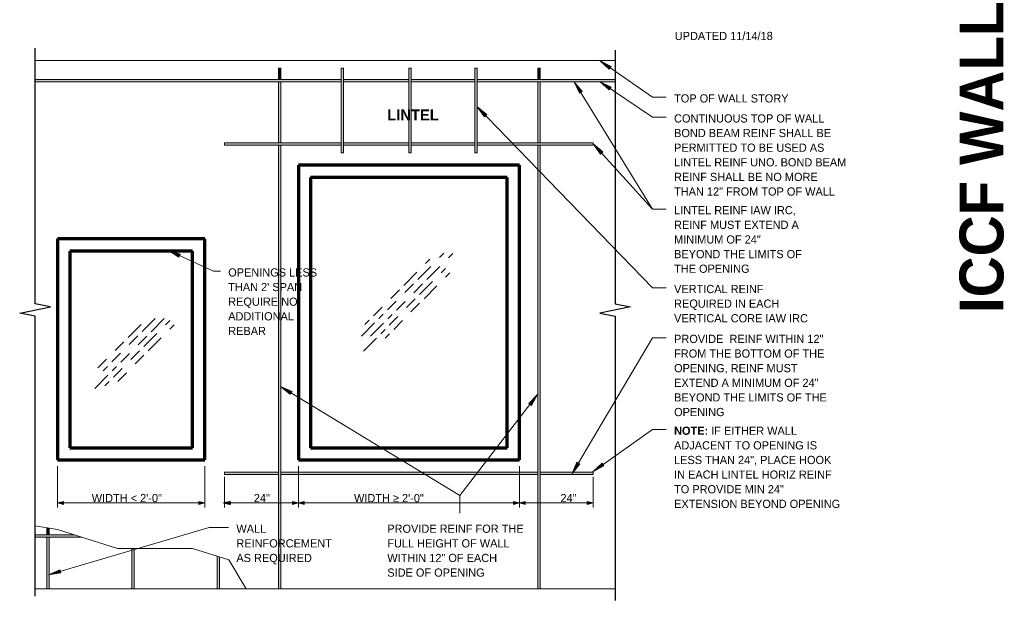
# Model space of a CAD drawing. Header units: inches. Extents: x 0 to 1357, y -35 to 287.
# Tile 11 of 13: x 978 to 1138, y 45 to 139. Entities that reach past the tile are written whole.
import ezdxf

# ---------------------------------------------------------------- set-up
doc = ezdxf.new("R2010")
doc.units = ezdxf.units.IN
doc.header["$MEASUREMENT"] = 0
for name, color, linetype, lineweight in [('A-ANNO-TEXT', 2, 'Continuous', 9), ('A-DETL-GENF', 3, 'Continuous', 9), ('A-DETL-HLIN', 3, 'Continuous', 70), ('A-DETL-LLIN', 3, 'Continuous', 9)]:
    doc.layers.add(name, color=color, linetype=linetype, lineweight=lineweight)

# ---------------------------------------------------------------- blocks, each defined once
blk = doc.blocks.new('Reinf Bar Eleva_N_ TYPICAL0')
at = {"layer": 'A-DETL-GENF'}
blk.add_hatch(color=256, dxfattribs=at).paths.add_polyline_path([(0, 0), (0, -0.38), (5.18, -0.38), (5.3, 0)], flags=0)
for p, q in [((5.3, 0), (0, 0)), ((0, 0), (0, -0.38)), ((0, -0.38), (5.18, -0.38))]:
    blk.add_line(p, q, dxfattribs=at)
blk = doc.blocks.new('Reinf Bar Eleva_N_ TYPICAL1')
at = {"layer": 'A-DETL-GENF'}
blk.add_hatch(color=256, dxfattribs=at).paths.add_polyline_path([(0, 0), (0, -0.38), (6.55, -0.38), (6.55, 0)], flags=0)
for p, q in [((6.55, 0), (0, 0)), ((0, 0), (0, -0.38)), ((0, -0.38), (6.55, -0.38))]:
    blk.add_line(p, q, dxfattribs=at)
blk = doc.blocks.new('Reinf Bar Eleva_N_ TYPICAL2')
at = {"layer": 'A-DETL-GENF'}
for points in [[(0, 0), (0, -0.38), (8.38, -0.38), (8.38, 0)], [(8.75, 0), (8.75, -0.38), (9.86, -0.38), (9.93, 0)]]:
    blk.add_hatch(color=256, dxfattribs=at).paths.add_polyline_path(points, flags=0)
for p, q in [((8.38, 0), (0, 0)), ((0, 0), (0, -0.38)), ((0, -0.38), (8.38, -0.38)), ((9.93, 0), (8.75, 0)), ((8.75, -0.38), (9.86, -0.38))]:
    blk.add_line(p, q, dxfattribs=at)
blk = doc.blocks.new('Reinf Bar Eleva_N_ TYPICAL3')
at = {"layer": 'A-DETL-GENF'}
blk.add_hatch(color=256, dxfattribs=at).paths.add_polyline_path([(10.12, -0.38), (8.92, 0), (2.5, 0), (2.5, -0.38)], flags=0)
for p, q in [((8.92, 0), (2.5, 0)), ((2.5, -0.38), (10.12, -0.38))]:
    blk.add_line(p, q, dxfattribs=at)
blk = doc.blocks.new('Reinf Bar Eleva_N_ TYPICAL4')
at = {"layer": 'A-DETL-GENF'}
for points in [[(0, 0), (0, -0.38), (8.76, -0.38), (8.76, 0)], [(9.14, 0), (9.14, -0.38), (51, -0.38), (51, 0)], [(60, -0.38), (60, 0), (51.37, 0), (51.37, -0.38)]]:
    blk.add_hatch(color=256, dxfattribs=at).paths.add_polyline_path(points, flags=0)
for p, q in [((8.76, 0), (0, 0)), ((0, 0), (0, -0.38)), ((0, -0.38), (8.76, -0.38)), ((51, 0), (9.14, 0)), ((9.14, -0.38), (51, -0.38)), ((60, 0), (51.37, 0)), ((51.37, -0.38), (60, -0.38)), ((60, -0.38), (60, 0))]:
    blk.add_line(p, q, dxfattribs=at)
blk = doc.blocks.new('Reinf Bar Eleva_N_ TYPICAL5')
at = {"layer": 'A-DETL-GENF'}
for points in [[(0, 0), (0, -0.38), (72.21, -0.38), (72.21, 0)], [(72.58, 0), (72.58, -0.38), (82.5, -0.38), (82.5, 0)], [(84.75, -0.38), (84.75, 0), (82.87, 0), (82.87, -0.38)]]:
    blk.add_hatch(color=256, dxfattribs=at).paths.add_polyline_path(points, flags=0)
for p, q in [((72.21, 0), (0, 0)), ((0, 0), (0, -0.38)), ((0, -0.38), (72.21, -0.38)), ((82.5, 0), (72.58, 0)), ((72.58, -0.38), (82.5, -0.38)), ((84.75, 0), (82.87, 0)), ((82.87, -0.38), (84.75, -0.38)), ((84.75, -0.38), (84.75, 0))]:
    blk.add_line(p, q, dxfattribs=at)
blk = doc.blocks.new('Reinf Bar Eleva_N_ TYPICAL6')
at = {"layer": 'A-DETL-GENF'}
for points in [[(0, 0), (0, -0.38), (18.88, -0.38), (18.88, 0)], [(29.63, -0.38), (29.63, 0), (19.25, 0), (19.25, -0.38)], [(30, 0), (30, -0.38), (40.63, -0.38), (40.63, 0)], [(60, -0.38), (60, 0), (41, 0), (41, -0.38)]]:
    blk.add_hatch(color=256, dxfattribs=at).paths.add_polyline_path(points, flags=0)
for p, q in [((18.88, 0), (0, 0)), ((0, 0), (0, -0.38)), ((0, -0.38), (18.88, -0.38)), ((29.63, 0), (19.25, 0)), ((19.25, -0.38), (29.63, -0.38)), ((40.63, 0), (30, 0)), ((30, -0.38), (40.63, -0.38)), ((60, 0), (41, 0)), ((41, -0.38), (60, -0.38)), ((60, -0.38), (60, 0))]:
    blk.add_line(p, q, dxfattribs=at)
blk = doc.blocks.new('Reinf Bar Eleva_N_ TYPICAL7')
at = {"layer": 'A-DETL-GENF'}
for points in [[(2, 0), (2, -0.38), (24.49, -0.38), (24.49, 0)], [(35.24, -0.38), (35.24, 0), (24.86, 0), (24.86, -0.38)], [(35.61, 0), (35.61, -0.38), (46.24, -0.38), (46.24, 0)], [(96.5, -0.38), (96.5, 0), (46.61, 0), (46.61, -0.38)]]:
    blk.add_hatch(color=256, dxfattribs=at).paths.add_polyline_path(points, flags=0)
for p, q in [((24.49, 0), (2, 0)), ((2, -0.38), (24.49, -0.38)), ((35.24, 0), (24.86, 0)), ((24.86, -0.38), (35.24, -0.38)), ((46.24, 0), (35.61, 0)), ((35.61, -0.38), (46.24, -0.38)), ((96.5, 0), (46.61, 0)), ((46.61, -0.38), (96.5, -0.38))]:
    blk.add_line(p, q, dxfattribs=at)
blk = doc.blocks.new('Break Line6 - B_N_ TYPICAL0')
at = {"layer": 'A-DETL-GENF', "lineweight": 30}
for p, q in [((-1, 0), (-0.5, 2.5)), ((-0.5, 2.5), (0.5, -2.5)), ((-46.56, 0), (-1, 0)), ((0.5, -2.5), (1, 0)), ((1, 0), (42.63, 0))]:
    blk.add_line(p, q, dxfattribs=at)
blk = doc.blocks.new('Break Line6 - B_N_ TYPICAL1')
at = {"layer": 'A-DETL-GENF', "lineweight": 30}
for p, q in [((-1, 0), (-0.5, 2.5)), ((-0.5, 2.5), (0.5, -2.5)), ((-42.31, 0), (-1, 0)), ((0.5, -2.5), (1, 0)), ((1, 0), (47.26, 0))]:
    blk.add_line(p, q, dxfattribs=at)
blk = doc.blocks.new('Reinf Bar Eleva_N_ TYPICAL8')
at = {"layer": 'A-DETL-GENF'}
blk.add_hatch(color=256, dxfattribs=at).paths.add_polyline_path([(13.8, 0), (0, 0), (0, -0.38), (13.8, -0.38)], flags=0)
for p, q in [((13.8, 0), (0, 0)), ((0, 0), (0, -0.38)), ((0, -0.38), (13.8, -0.38)), ((13.8, -0.38), (13.8, 0))]:
    blk.add_line(p, q, dxfattribs=at)

msp = doc.modelspace()

# ---------------------------------------------------------------- hatches: boundary and pattern name
at = {"layer": 'A-ANNO-TEXT'}
for points in [[(1073.86, 131.43), (1074.16, 131.86), (1072.37, 132.78)], [(1069, 127.55), (1069.44, 127.83), (1068.17, 129.4)], [(1073.88, 128.05), (1074.17, 128.49), (1072.37, 129.39)], [(1053.55, 123.67), (1053.93, 124.04), (1052.35, 125.29)], [(1072.43, 117.61), (1072.81, 117.96), (1071.27, 119.26)], [(1003.79, 100.82), (1004.01, 101.3), (1002.08, 101.9)], [(1021.92, 78.51), (1022.2, 78.96), (1020.35, 79.77)], [(1060.78, 77.04), (1061.19, 76.71), (1062.21, 78.46)], [(1069.07, 67.19), (1068.61, 67.45), (1067.82, 65.6)], [(1073.01, 66.85), (1072.7, 67.28), (1071.22, 65.91)], [(984.56, 49.45), (984.41, 49.96), (982.56, 49.14)]]:
    msp.add_hatch(color=7, dxfattribs=at).paths.add_polyline_path(points, flags=0)
at = {"layer": 'A-DETL-GENF'}
for points in [[(984.96, 61.08), (984, 60.82), (984.96, 60.56)], [(1007.03, 60.56), (1008, 60.82), (1007.03, 61.08)], [(1012.2, 61.08), (1011.23, 60.82), (1012.2, 60.56)], [(1022.27, 60.56), (1023.23, 60.82), (1022.27, 61.08)], [(1024.2, 61.08), (1023.23, 60.82), (1024.2, 60.56)], [(1058.27, 60.56), (1059.23, 60.82), (1058.27, 61.08)], [(1060.2, 61.08), (1059.23, 60.82), (1060.2, 60.56)], [(1070.27, 60.56), (1071.23, 60.82), (1070.27, 61.08)]]:
    msp.add_hatch(color=7, dxfattribs=at).paths.add_polyline_path(points, flags=0)

# ---------------------------------------------------------------- linework, layer by layer
at = {"layer": 'A-ANNO-TEXT', "color": 7}
for p, q in [((1074.16, 131.86), (1072.37, 132.78)), ((1072.37, 132.78), (1073.86, 131.43)), ((1072.37, 132.78), (1080.9, 126.87)), ((1073.86, 131.43), (1074.16, 131.86)), ((1069.44, 127.83), (1068.17, 129.4)), ((1068.17, 129.4), (1069, 127.55)), ((1068.17, 129.4), (1080.9, 108.67)), ((1074.17, 128.49), (1072.37, 129.39)), ((1072.37, 129.39), (1073.88, 128.05)), ((1072.37, 129.39), (1080.9, 123.61)), ((1073.88, 128.05), (1074.17, 128.49)), ((1069, 127.55), (1069.44, 127.83)), ((1080.9, 126.87), (1083.15, 126.87)), ((1053.93, 124.04), (1052.35, 125.29)), ((1052.35, 125.29), (1053.55, 123.67)), ((1052.35, 125.29), (1080.9, 95.84)), ((1053.55, 123.67), (1053.93, 124.04)), ((1080.9, 123.61), (1083.15, 123.61)), ((1072.81, 117.96), (1071.27, 119.26)), ((1071.27, 119.26), (1072.43, 117.61)), ((1071.27, 119.26), (1080.9, 108.67)), ((1072.43, 117.61), (1072.81, 117.96)), ((1080.9, 108.67), (1083.15, 108.67)), ((1080.9, 108.67), (1083.15, 108.67)), ((1004.01, 101.3), (1002.08, 101.9)), ((1002.08, 101.9), (1003.79, 100.82)), ((1002.08, 101.9), (1009.39, 98.54)), ((1003.79, 100.82), (1004.01, 101.3)), ((1009.39, 98.54), (1010.53, 98.54)), ((1080.9, 95.84), (1083.15, 95.84)), ((1067.82, 65.6), (1080.9, 87.72)), ((1080.9, 87.72), (1083.15, 87.72)), ((1022.2, 78.96), (1020.35, 79.77)), ((1020.35, 79.77), (1021.92, 78.51)), ((1020.35, 79.77), (1049.51, 62.04)), ((1021.92, 78.51), (1022.2, 78.96)), ((1062.21, 78.46), (1049.51, 62.04)), ((1062.21, 78.46), (1060.78, 77.04)), ((1060.78, 77.04), (1061.19, 76.71)), ((1061.19, 76.71), (1062.21, 78.46)), ((1071.22, 65.91), (1080.9, 72.77)), ((1080.9, 72.77), (1083.15, 72.77)), ((1068.61, 67.45), (1067.82, 65.6)), ((1069.07, 67.19), (1068.61, 67.45)), ((1067.82, 65.6), (1069.07, 67.19)), ((1072.7, 67.28), (1071.22, 65.91)), ((1071.22, 65.91), (1073.01, 66.85)), ((1073.01, 66.85), (1072.7, 67.28)), ((1049.51, 62.04), (1049.51, 59.15)), ((1049.51, 62.04), (1049.51, 59.15)), ((982.56, 49.14), (1008.7, 56.82)), ((1008.7, 56.82), (1011.86, 56.82)), ((984.41, 49.96), (982.56, 49.14)), ((984.56, 49.45), (984.41, 49.96)), ((982.56, 49.14), (984.56, 49.45))]:
    msp.add_line(p, q, dxfattribs=at)
at = {"layer": 'A-DETL-HLIN'}
for p, q in [((1023.23, 115.82), (1023.23, 67.82)), ((1059.23, 115.82), (1023.23, 115.82)), ((1059.23, 67.82), (1059.23, 115.82)), ((1025.23, 113.82), (1025.23, 69.82)), ((1057.23, 113.82), (1025.23, 113.82)), ((1057.23, 69.82), (1057.23, 113.82)), ((984, 103.82), (984, 67.82)), ((1008, 103.82), (984, 103.82)), ((1008, 67.82), (1008, 103.82)), ((986, 101.82), (986, 69.82)), ((1006, 101.82), (986, 101.82)), ((1006, 69.82), (1006, 101.82)), ((986, 69.82), (1006, 69.82)), ((1025.23, 69.82), (1057.23, 69.82)), ((984, 67.82), (1008, 67.82)), ((1023.23, 67.82), (1059.23, 67.82))]:
    msp.add_line(p, q, dxfattribs=at)
at = {"layer": 'A-DETL-LLIN'}
for p, q in [((1074.85, 132.86), (980.35, 132.86)), ((1046.22, 100.76), (1046.93, 101.47)), ((1047.68, 100.73), (1048.38, 101.44)), ((1043.94, 99.8), (1044.64, 100.51)), ((1040.42, 96.25), (1042.53, 98.38)), ((1042.7, 97.21), (1044.81, 99.34)), ((1044.16, 97.18), (1046.27, 99.31)), ((1046.51, 98.3), (1047.21, 99.01)), ((1047.22, 97.6), (1047.92, 98.31)), ((1040.59, 95.09), (1041.99, 96.51)), ((1042.04, 95.05), (1043.45, 96.47)), ((1042.99, 94.75), (1045.1, 96.88)), ((1038.3, 94.12), (1039.71, 95.54)), ((1043.7, 94.05), (1045.81, 96.18)), ((1037.77, 92.25), (1039.18, 93.67)), ((1039.23, 92.21), (1040.64, 93.63)), ((1040.87, 92.62), (1042.28, 94.04)), ((1041.58, 91.92), (1042.99, 93.34)), ((1035.49, 91.28), (1036.89, 92.7)), ((1036.36, 90.83), (1037.06, 91.54)), ((1037.82, 90.79), (1038.52, 91.5)), ((1076.85, 92.63), (1076.85, 92.83)), ((995.49, 87.77), (997.61, 89.9)), ((997.78, 88.74), (999.89, 90.87)), ((999.24, 88.7), (1001.35, 90.83)), ((1001.59, 89.83), (1002.29, 90.54)), ((1002.3, 89.13), (1003, 89.84)), ((1033.54, 87.99), (1035.65, 90.12)), ((1034.08, 89.86), (1034.78, 90.57)), ((1035, 87.95), (1037.11, 90.08)), ((1038.05, 89.79), (1039.46, 91.2)), ((1038.76, 89.08), (1040.17, 90.5)), ((998.06, 86.28), (1000.18, 88.41)), ((1036.65, 88.37), (1037.35, 89.08)), ((1037.36, 87.66), (1038.06, 88.37)), ((993.38, 85.64), (994.79, 87.06)), ((995.66, 86.61), (997.07, 88.03)), ((997.12, 86.57), (998.53, 87.99)), ((998.77, 85.58), (1000.89, 87.71)), ((1033.83, 85.53), (1035.94, 87.66)), ((992.85, 83.77), (994.25, 85.19)), ((994.3, 83.74), (995.71, 85.16)), ((995.95, 84.15), (997.36, 85.57)), ((990.56, 82.81), (991.97, 84.23)), ((996.66, 83.45), (998.07, 84.87)), ((991.44, 82.35), (992.14, 83.06)), ((992.9, 82.32), (993.6, 83.03)), ((993.13, 81.31), (994.54, 82.73)), ((993.84, 80.61), (995.25, 82.03)), ((990.08, 79.48), (992.19, 81.61)), ((991.72, 79.89), (992.43, 80.6)), ((984, 66.82), (984, 60.07)), ((1008, 66.82), (1008, 60.07)), ((1023.23, 66.82), (1023.23, 60.07)), ((1059.23, 66.82), (1059.23, 60.07)), ((1011.23, 65.07), (1011.23, 60.07)), ((1071.23, 65.07), (1071.23, 60.07)), ((984, 60.82), (984.96, 61.08)), ((984.96, 61.08), (984.96, 60.82)), ((1008, 60.82), (1007.03, 61.08)), ((1007.03, 61.08), (1007.03, 60.82)), ((1011, 60.82), (1011.96, 61.08)), ((1011.23, 60.82), (1012.2, 61.08)), ((1011.96, 61.08), (1011.96, 60.82)), ((1012.2, 61.08), (1012.2, 60.82)), ((1023.23, 60.82), (1022.27, 61.08)), ((1022.27, 61.08), (1022.27, 60.82)), ((1023.23, 60.82), (1024.2, 61.08)), ((1024.2, 61.08), (1024.2, 60.82)), ((1059.23, 60.82), (1058.27, 61.08)), ((1058.27, 61.08), (1058.27, 60.82)), ((1059.23, 60.82), (1060.2, 61.08)), ((1060.2, 61.08), (1060.2, 60.82)), ((1071.23, 60.82), (1070.27, 61.08)), ((1070.27, 61.08), (1070.27, 60.82)), ((984, 60.82), (1008, 60.82)), ((984, 60.82), (984.96, 60.56)), ((984.96, 60.56), (984.96, 60.82)), ((1008, 60.82), (1007.03, 60.56)), ((1007.03, 60.56), (1007.03, 60.82)), ((1011, 60.82), (1011.96, 60.56)), ((1011.23, 60.82), (1023.23, 60.82)), ((1011.23, 60.82), (1012.2, 60.56)), ((1011.96, 60.56), (1011.96, 60.82)), ((1012.2, 60.56), (1012.2, 60.82)), ((1023.23, 60.82), (1022.27, 60.56)), ((1022.27, 60.56), (1022.27, 60.82)), ((1023.23, 60.82), (1059.23, 60.82)), ((1023.23, 60.82), (1024.2, 60.56)), ((1024.2, 60.56), (1024.2, 60.82)), ((1059.23, 60.82), (1058.27, 60.56)), ((1058.27, 60.56), (1058.27, 60.82)), ((1059.23, 60.82), (1071.23, 60.82)), ((1059.23, 60.82), (1060.2, 60.56)), ((1060.2, 60.56), (1060.2, 60.82)), ((1071.23, 60.82), (1070.27, 60.56)), ((1070.27, 60.56), (1070.27, 60.82)), ((980.35, 57.12), (984, 56.48)), ((984, 56.48), (993.8, 53.41)), ((993.8, 53.41), (1006, 53.41)), ((1006, 53.41), (1011.93, 51.55)), ((1011.93, 51.55), (1014.72, 46.86)), ((980.35, 46.86), (1074.85, 46.86))]:
    msp.add_line(p, q, dxfattribs=at)

# ---------------------------------------------------------------- block references
at = {"layer": 'A-DETL-GENF'}
for name, p, rotation in [('Break Line6 - B_N_ TYPICAL0', (980.35, 92.23), 89.99999999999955), ('Break Line6 - B_N_ TYPICAL1', (1074.85, 92.23), 269.9999999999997), ('Reinf Bar Eleva_N_ TYPICAL5', (1020, 46.86), 89.9999999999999), ('Reinf Bar Eleva_N_ TYPICAL8', (1030.23, 117.82), 89.99999999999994), ('Reinf Bar Eleva_N_ TYPICAL8', (1041.23, 117.82), 89.99999999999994), ('Reinf Bar Eleva_N_ TYPICAL8', (1051.98, 117.82), 89.99999999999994), ('Reinf Bar Eleva_N_ TYPICAL5', (1062.23, 46.86), 89.9999999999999), ('Reinf Bar Eleva_N_ TYPICAL7', (1076.85, 129.36), 180), ('Reinf Bar Eleva_N_ TYPICAL6', (1071.23, 119.07), 180), ('Reinf Bar Eleva_N_ TYPICAL2', (982.25, 46.86), 89.9999999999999), ('Reinf Bar Eleva_N_ TYPICAL1', (996.12, 46.86), 89.9999999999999), ('Reinf Bar Eleva_N_ TYPICAL0', (1010, 46.86), 89.9999999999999)]:
    msp.add_blockref(name, p, dxfattribs=dict(at, rotation=rotation))
for name, p in [('Reinf Bar Eleva_N_ TYPICAL4', (1011.23, 65.82)), ('Reinf Bar Eleva_N_ TYPICAL3', (977.85, 55.61))]:
    msp.add_blockref(name, p, dxfattribs=at)

# ---------------------------------------------------------------- texts
at = {"layer": 'A-ANNO-TEXT', "color": 253, "insert": (1130.92, 91.71), "char_height": 7.1651, "width": 59.904, "attachment_point": 1, "rotation": 90, "line_spacing_factor": 1.063354}
msp.add_mtext('\\fStylus BT|b1|i0|c0|p34|;ICCF WALL', dxfattribs=at)
at = {"layer": 'A-ANNO-TEXT', "color": 7, "attachment_point": 1}
for s, insert, char_height, width, line_spacing_factor in [('\\fStylus BT|b0|i0|c0|p34|;UPDATED 11/14/18', (1084.54, 137.51), 1.3341, 20.97, 1.070803), ('\\fStylus BT|b0|i0|c0|p34|;TOP OF WALL STORY', (1084.43, 127.35), 1.3341, 22.05, 1.070803), ('\\fStylus BT|b1|i0|c0|p34|;LINTEL', (1037.72, 124.89), 1.7913, 8.88, 1.063354), ('\\fStylus BT|b0|i0|c0|p34|;CONTINUOUS TOP OF WALL\\PBOND BEAM REINF SHALL BE\\PPERMITTED TO BE USED AS\\PLINTEL REINF UNO. BOND BEAM\\PREINF SHALL BE NO MORE\\PTHAN 12" FROM TOP OF WALL', (1084.43, 124.09), 1.3341, 33.714, 1.070803), ('\\fStylus BT|b0|i0|c0|p34|;LINTEL REINF IAW IRC,\\PREINF MUST EXTEND A\\PMINIMUM OF 24"\\PBEYOND THE LIMITS OF\\PTHE OPENING', (1084.43, 109.15), 1.3341, 24.948, 1.070803), ("\\fStylus BT|b0|i0|c0|p34|;OPENINGS LESS\\PTHAN 2' SPAN\\PREQUIRE NO\\PADDITIONAL\\PREBAR", (1011.81, 99.02), 1.3341, 17.118, 1.070803), ('\\fStylus BT|b0|i0|c0|p34|;VERTICAL REINF\\PREQUIRED IN EACH\\PVERTICAL CORE IAW IRC', (1084.43, 96.32), 1.3341, 25.722, 1.070803), ('\\fStylus BT|b0|i0|c0|p34|;PROVIDE  REINF WITHIN 12"\\PFROM THE BOTTOM OF THE\\POPENING, REINF MUST\\PEXTEND A MINIMUM OF 24"\\PBEYOND THE LIMITS OF THE\\POPENING', (1084.43, 88.2), 1.3341, 29.7, 1.070803), ('\\fStylus BT|b1|i0|c0|p34|;NOTE:\\fStylus BT|b0|i0|c0|p34|; IF EITHER WALL\\PADJACENT TO OPENING IS\\PLESS THAN 24", PLACE HOOK\\PIN EACH LINTEL HORIZ REINF\\PTO PROVIDE MIN 24"\\PEXTENSION BEYOND OPENING', (1084.43, 73.25), 1.3341, 31.59, 1.070803), ('\\fStylus BT|b0|i0|c0|p34|;WIDTH < 2\'-0"', (989.58, 62.29), 1.3341, 15.192, 1.070803), ('\\fStylus BT|b0|i0|c0|p34|;24"', (1015.98, 62.29), 1.3341, 3.726, 1.070803), ('\\fStylus BT|b0|i0|c0|p34|;WIDTH ≥ 2\'-0"', (1032.3, 62.29), 1.3341, 15.192, 1.070803), ('\\fStylus BT|b0|i0|c0|p34|;24"', (1065.93, 62.29), 1.3341, 3.726, 1.070803), ('\\fStylus BT|b0|i0|c0|p34|;WALL\\PREINFORCEMENT\\PAS REQUIRED', (1013.14, 57.3), 1.3341, 17.82, 1.070803), ('\\fStylus BT|b0|i0|c0|p34|;PROVIDE REINF FOR THE\\PFULL HEIGHT OF WALL\\PWITHIN 12" OF EACH\\PSIDE OF OPENING', (1037.72, 57.3), 1.3341, 26.064, 1.070803)]:
    msp.add_mtext(s, dxfattribs=dict(at, insert=insert, char_height=char_height, width=width, line_spacing_factor=line_spacing_factor))

doc.saveas('drawing.dxf')
